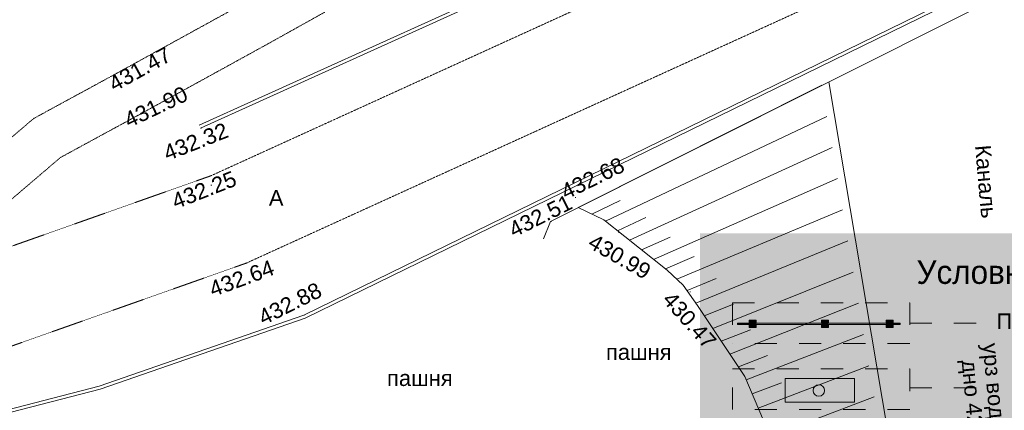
# Model space of a CAD drawing. Header units: millimetres. Extents: x 918404 to 1362154, y 4120617 to 4364104.
# Tile 189 of 256: x 1116231 to 1128787, y 4132599 to 4137577. Entities that reach past the tile are written whole.
import ezdxf

# ---------------------------------------------------------------- set-up
doc = ezdxf.new("R2010")
doc.units = ezdxf.units.MM
doc.header["$MEASUREMENT"] = 0
doc.linetypes.add('Д_ТРОТ_ТРУБА', pattern=[1.5, 0.75, -0.75])
doc.linetypes.add('Штриховая', pattern=[564.444447, 282.222223, -282.222223])
for name, color, linetype, lineweight in [('(008) Скульптуры_Ном._пера__7', 7, 'Continuous', 18), ('(025) Дорога_Ном._пера__7', 7, 'Continuous', 18), ('(027) Гидрография_Ном._пера__7', 7, 'Continuous', 18), ('(035) Откосы_Ном._пера__7', 7, 'Continuous', 18), ('0_Ном._пера__255', 255, 'Continuous', 18), ('0_Ном._пера__4', 4, 'Continuous', 18), ('0_Ном._пера__5', 5, 'Continuous', 18), ('0_Ном._пера__7', 7, 'Continuous', 18), ('ВЫСОТА_Ном._пера__7', 7, 'Continuous', 18), ('Зоп. К._Ном._пера__1', 1, 'Continuous', 18), ('Откос_Ном._пера__7', 7, 'Continuous', 18), ('Текст_Ном._пера__7', 7, 'Continuous', 18), ('ТОЧКИ_Ном._пера__5', 5, 'Continuous', 18)]:
    doc.layers.add(name, color=color, linetype=linetype, lineweight=lineweight)
doc.layers.add('(023) Ж_дорога', color=7, linetype='Continuous')
doc.layers.add('(035) Откосы', color=7, linetype='Continuous')
doc.layers.add('(023) Ж_дорога_Ном._пера__28', color=7, linetype='Continuous', lineweight=18, true_color=0x260900)
doc.styles.add('СГЕНЕРИР_СТИЛЬ_1', font='arial.ttf')
doc.styles.add('СГЕНЕРИР_СТИЛЬ_7', font='txt')

# ---------------------------------------------------------------- blocks, each defined once
blk = doc.blocks.new('Стена_313', base_point=(1125386, 4133701))
at = {"layer": '(035) Откосы', "linetype": 'Continuous', "lineweight": 0, "true_color": 0x000000}
for points in [[(1125534, 4133693), (1125534, 4133708), (1125386, 4133708), (1125386, 4133693)], [(1126454, 4133693), (1126454, 4133708), (1125624, 4133708), (1125624, 4133693)], [(1127279, 4133693), (1127279, 4133708), (1126544, 4133708), (1126544, 4133693)], [(1127460, 4133693), (1127460, 4133708), (1127369, 4133708), (1127369, 4133693)]]:
    blk.add_hatch(color=18, dxfattribs=at).paths.add_polyline_path(points)
at = {"layer": '(035) Откосы_Ном._пера__7', "linetype": 'Continuous', "flags": 128}
for points in [[(1125534, 4133708), (1125386, 4133708)], [(1125386, 4133708), (1125386, 4133693)], [(1125386, 4133693), (1125534, 4133693)], [(1126454, 4133708), (1125624, 4133708)], [(1125624, 4133693), (1126454, 4133693)], [(1127279, 4133708), (1126544, 4133708)], [(1126544, 4133693), (1127279, 4133693)], [(1127460, 4133708), (1127369, 4133708)], [(1127369, 4133693), (1127460, 4133693)], [(1127460, 4133693), (1127460, 4133708)]]:
    blk.add_lwpolyline(points, dxfattribs=at)
blk = doc.blocks.new('Колонна_964', base_point=(1126499, 4133701))
at = {"layer": '(023) Ж_дорога', "linetype": 'Continuous', "lineweight": 0, "true_color": 0x000000}
blk.add_hatch(color=18, dxfattribs=at).paths.add_polyline_path([(1126454, 4133656), (1126544, 4133656), (1126544, 4133746), (1126454, 4133746)])
at = {"layer": '(023) Ж_дорога_Ном._пера__28', "linetype": 'Continuous'}
for p, q in [((1126544, 4133746), (1126454, 4133746)), ((1126454, 4133746), (1126454, 4133708)), ((1126544, 4133708), (1126544, 4133746)), ((1126454, 4133693), (1126454, 4133656)), ((1126454, 4133656), (1126544, 4133656)), ((1126544, 4133656), (1126544, 4133693))]:
    blk.add_line(p, q, dxfattribs=at)
blk = doc.blocks.new('Колонна_965', base_point=(1127324, 4133701))
at = {"layer": '(023) Ж_дорога', "linetype": 'Continuous', "lineweight": 0, "true_color": 0x000000}
blk.add_hatch(color=18, dxfattribs=at).paths.add_polyline_path([(1127279, 4133656), (1127369, 4133656), (1127369, 4133746), (1127279, 4133746)])
at = {"layer": '(023) Ж_дорога_Ном._пера__28', "linetype": 'Continuous'}
for p, q in [((1127369, 4133746), (1127279, 4133746)), ((1127279, 4133746), (1127279, 4133708)), ((1127369, 4133708), (1127369, 4133746)), ((1127279, 4133693), (1127279, 4133656)), ((1127279, 4133656), (1127369, 4133656)), ((1127369, 4133656), (1127369, 4133693))]:
    blk.add_line(p, q, dxfattribs=at)
blk = doc.blocks.new('Колонна_966', base_point=(1125579, 4133701))
at = {"layer": '(023) Ж_дорога', "linetype": 'Continuous', "lineweight": 0, "true_color": 0x000000}
blk.add_hatch(color=18, dxfattribs=at).paths.add_polyline_path([(1125534, 4133656), (1125624, 4133656), (1125624, 4133746), (1125534, 4133746)])
at = {"layer": '(023) Ж_дорога_Ном._пера__28', "linetype": 'Continuous'}
for p, q in [((1125624, 4133746), (1125534, 4133746)), ((1125534, 4133746), (1125534, 4133708)), ((1125624, 4133708), (1125624, 4133746)), ((1125534, 4133693), (1125534, 4133656)), ((1125534, 4133656), (1125624, 4133656)), ((1125624, 4133656), (1125624, 4133693))]:
    blk.add_line(p, q, dxfattribs=at)

msp = doc.modelspace()

# ---------------------------------------------------------------- hatches: boundary and pattern name
at = {"layer": '0_Ном._пера__255', "linetype": 'Continuous'}
h = msp.add_hatch(color=256, dxfattribs=at)
h.paths.add_polyline_path([(1111134.3, 4156442.9), (1111134.3, 4123947.1), (1153992.6, 4123947.1), (1153992.6, 4156442.9)])
h.paths.add_polyline_path([(1114175.7, 4149236.9), (1114175.7, 4153171.3), (1126290, 4153171.3), (1126290, 4152074.4), (1131973.2, 4152074.4), (1131973.2, 4153192), (1140411.8, 4153192), (1140411.8, 4131410.6), (1134721.4, 4131410.6), (1134721.4, 4134854.4), (1124905.8, 4134854.4), (1124905.8, 4126774), (1114175.7, 4126774)], flags=0)
at = {"layer": 'Зоп. К._Ном._пера__1', "linetype": 'Continuous', "lineweight": 18}
msp.add_hatch(color=14, dxfattribs=at).paths.add_polyline_path([(1125993.6, 4133005.8), (1125993.6, 4132700.5), (1126877.8, 4132700.5), (1126877.8, 4133005.8)])

# ---------------------------------------------------------------- linework, layer by layer
at = {"layer": '0_Ном._пера__4', "linetype": 'Continuous', "flags": 128}
msp.add_lwpolyline([(1126549.4, 4136785.4), (1127366.3, 4131941.2), (1128635.8, 4125677.6)], dxfattribs=at)
at = {"layer": '0_Ном._пера__5', "linetype": 'Штриховая'}
for p, q in [((1125320.3, 4133968), (1127580.6, 4133968)), ((1125320.3, 4133968), (1125320.3, 4133450.2)), ((1127580.6, 4133968), (1127580.6, 4133450.2)), ((1127580.6, 4133709.1), (1128568.8, 4133709.1)), ((1127580.6, 4133450.2), (1125320.3, 4133450.2)), ((1125320.3, 4133125.4), (1127580.6, 4133125.4)), ((1125320.3, 4132607.6), (1125320.3, 4133125.4)), ((1127580.6, 4133125.4), (1127580.6, 4132607.6)), ((1127580.6, 4132884.2), (1128568.8, 4132884.2)), ((1127580.6, 4132607.6), (1125320.3, 4132607.6))]:
    msp.add_line(p, q, dxfattribs=at)
at = {"layer": '0_Ном._пера__5', "linetype": 'Continuous'}
for p, q in [((1125993.6, 4133005.8), (1126877.8, 4133005.8)), ((1125993.6, 4132700.5), (1125993.6, 4133005.8)), ((1126877.8, 4133005.8), (1126877.8, 4132700.5)), ((1126877.8, 4132700.5), (1125993.6, 4132700.5))]:
    msp.add_line(p, q, dxfattribs=at)
msp.add_circle((1126422.4, 4132851), 73.8, dxfattribs=at)
at = {"layer": '0_Ном._пера__7', "linetype": 'Д_ТРОТ_ТРУБА', "flags": 128}
for points in [[(1114141.8, 4134162.4), (1114761.2, 4134794.7), (1115593.1, 4135621.1), (1116409.3, 4136317.6), (1117385.8, 4136848.3), (1119096.3, 4137788.5), (1122165.4, 4139499.8), (1123309, 4140220.9), (1123630.5, 4140470.9), (1123816.8, 4140652.5), (1123910.3, 4140889.4), (1123969.2, 4141122.2), (1124115.3, 4141819.1), (1124259.6, 4144919.2), (1124130.7, 4150751.1)], [(1115608.3, 4134506.2), (1115785, 4134900.4), (1115999.8, 4135179.4), (1116751, 4135820.4), (1117673.6, 4136321.8), (1119387, 4137263.6), (1122471.7, 4138983.7), (1123654, 4139729.1), (1124025.3, 4140017.8), (1124327.8, 4140312.6), (1124482.6, 4140705), (1124553.9, 4140987), (1124712.4, 4141743.1), (1124859.9, 4144911.9), (1124730.6, 4150764.3)], [(1109941.1, 4133493.5), (1114003.6, 4134132.4), (1115423, 4134440.7), (1118671.9, 4135588.4), (1128361.4, 4140000), (1140394.2, 4145863.8), (1148323.2, 4149727.7)], [(1110127.6, 4132308), (1114224.3, 4132952.4), (1115751.6, 4133284.1), (1119121.3, 4134474.5), (1128872.9, 4138914.4), (1140919.8, 4144785), (1148848.9, 4148649)]]:
    msp.add_lwpolyline(points, dxfattribs=at)
at = {"layer": '0_Ном._пера__7', "linetype": 'Continuous', "flags": 128}
for points in [[(1118521.9, 4136231.3), (1123786.4, 4138614.9), (1137781.6, 4145319.6)], [(1118538.4, 4136194.9), (1123803.2, 4138578.6), (1137798.9, 4145283.5)], [(1112858.3, 4131963), (1115351.4, 4132419.1), (1117246.3, 4132906.6), (1119854.9, 4133811.3), (1137158.9, 4142259.7)], [(1112865.5, 4131923.6), (1115359.9, 4132380), (1117257.9, 4132868.3), (1119870.2, 4133774.3), (1137176.5, 4142223.7)], [(1122910.7, 4134784.4), (1123001.4, 4135006.4), (1133753.8, 4140397.6), (1134115.9, 4140381.1)], [(1123352.1, 4135182.3), (1123680.3, 4135024.1), (1123948.2, 4134811.6), (1124488, 4134383.4), (1124693.9, 4134194.3), (1124874.5, 4133932.2), (1125479.1, 4133029.3), (1125775.3, 4132329.9), (1126014.6, 4131622.5), (1126063.3, 4131280.5), (1127467.3, 4125437.8)]]:
    msp.add_lwpolyline(points, dxfattribs=at)
at = {"layer": 'Откос_Ном._пера__7', "linetype": 'Continuous'}
for p, q in [((1123352.1, 4135182.3), (1126460, 4136740.6)), ((1123701, 4135007.7), (1126526.1, 4136344.5)), ((1124007.1, 4134764.9), (1126592.7, 4135947.6)), ((1124313.2, 4134522.1), (1126659.2, 4135551)), ((1123528.1, 4135097.5), (1123887.7, 4135272.7)), ((1124611.5, 4134270), (1126725.7, 4135154.5)), ((1123854, 4134886.3), (1124216.7, 4135055.1)), ((1124160.2, 4134643.5), (1124525.2, 4134807.2)), ((1124852.1, 4133964.7), (1126792.5, 4134757.2)), ((1124466.3, 4134400.7), (1124834.1, 4134558)), ((1124741.2, 4134125.6), (1125111.1, 4134277.8)), ((1125070, 4133640.3), (1126859.4, 4134359.6)), ((1124961.2, 4133802.7), (1125332, 4133952.9)), ((1125287.4, 4133315.7), (1126926.3, 4133962.2)), ((1125178.7, 4133478), (1125550.3, 4133626)), ((1125497.1, 4132986.9), (1126993.2, 4133564.7)), ((1125396.1, 4133153.3), (1125768.7, 4133298.7)), ((1125649.5, 4132627.1), (1127060.2, 4133167)), ((1125573.3, 4132807), (1125946.6, 4132950.5)), ((1125797.1, 4132265.5), (1127127.2, 4132769.2))]:
    msp.add_line(p, q, dxfattribs=at)
at = {"layer": 'ТОЧКИ_Ном._пера__5', "linetype": 'Continuous'}
for p, q in [((1117893.3, 4137024.6), (1117903.3, 4137024.6)), ((1118067.4, 4136537.5), (1118077.4, 4136537.5)), ((1118538.4, 4136194.9), (1118548.4, 4136194.9)), ((1118670.7, 4135467.2), (1118680.7, 4135467.2)), ((1123314.1, 4135312.3), (1123324.1, 4135312.3)), ((1123001.4, 4135006.4), (1123011.4, 4135006.4)), ((1123867.4, 4134865.4), (1123877.4, 4134865.4)), ((1119121.3, 4134474.5), (1119131.3, 4134474.5)), ((1124776.8, 4134107), (1124786.8, 4134107)), ((1119854.9, 4133811.3), (1119864.9, 4133811.3))]:
    msp.add_line(p, q, dxfattribs=at)

# ---------------------------------------------------------------- block references
at = {"layer": '(023) Ж_дорога', "color": 18, "lineweight": 18, "true_color": 0x260900}
for name, p in [('Колонна_966', (1125578.5, 4133700.6)), ('Колонна_964', (1126499.5, 4133700.6)), ('Колонна_965', (1127324, 4133700.6))]:
    msp.add_blockref(name, p, dxfattribs=at)
at = {"layer": '(035) Откосы'}
msp.add_blockref('Стена_313', (1125386.3, 4133700.6), dxfattribs=at)

# ---------------------------------------------------------------- texts
at = {"layer": '(008) Скульптуры_Ном._пера__7', "linetype": 'Continuous', "char_height": 200, "attachment_point": 7, "style": 'СГЕНЕРИР_СТИЛЬ_1'}
for insert in [(1123708, 4133237.9), (1120915.8, 4132905.4)]:
    msp.add_mtext('{пашня}', dxfattribs=dict(at, insert=insert))
at = {"layer": '(025) Дорога_Ном._пера__7', "linetype": 'Continuous', "insert": (1119408.5, 4135206.6), "char_height": 200, "attachment_point": 7, "style": 'СГЕНЕРИР_СТИЛЬ_1'}
msp.add_mtext('{A}', dxfattribs=at)
at = {"layer": '(027) Гидрография_Ном._пера__7', "linetype": 'Continuous', "insert": (1128410.2, 4135971), "char_height": 200, "attachment_point": 7, "rotation": 275.01394, "style": 'СГЕНЕРИР_СТИЛЬ_1'}
msp.add_mtext('{Каналь}', dxfattribs=at)
at = {"layer": 'ВЫСОТА_Ном._пера__7', "linetype": 'Continuous', "char_height": 200, "attachment_point": 4, "style": 'СГЕНЕРИР_СТИЛЬ_1'}
for s, insert, rotation in [('{431.47}', (1117390.4, 4136740.3), 28.87477), ('{431.90}', (1117581.4, 4136282.3), 25.27999), ('{432.32}', (1118078.8, 4135866.3), 21.35276), ('{432.68}', (1123153.7, 4135367), 26.09989), ('{432.25}', (1118184.5, 4135251.2), 21.3772), ('{432.51}', (1122490, 4134883.5), 26.55674), ('{430.99}', (1123511.4, 4134770.5), 330.10736), ('{432.64}', (1118660.7, 4134133.2), 20.12985), ('{432.88}', (1119295.6, 4133766.8), 26.48769), ('{430.47}', (1124489.2, 4134065), 311.56379), ('{урз водо 425.82}', (1128580, 4133452.1), 275.32967), ('{дно 424.89}', (1128313.4, 4133238.5), 275.32967)]:
    msp.add_mtext(s, dxfattribs=dict(at, insert=insert, rotation=rotation))
at = {"layer": 'Текст_Ном._пера__7', "linetype": 'Continuous', "attachment_point": 7, "style": 'СГЕНЕРИР_СТИЛЬ_7'}
for s, insert, char_height in [('{Условные обозначения}', (1127668, 4134205.3), 300), ('{Проектируемое Сетчатая ограждение(эвросетка)}', (1128691.4, 4133572.9), 200)]:
    msp.add_mtext(s, dxfattribs=dict(at, insert=insert, char_height=char_height))

doc.saveas('drawing.dxf')
